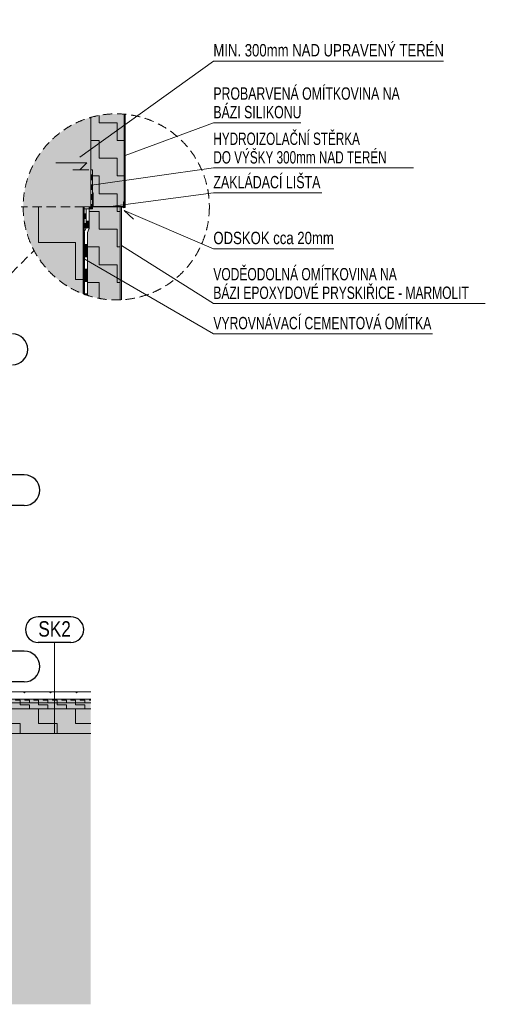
# Model space of a CAD drawing. Header units: millimetres. Extents: x 29003 to 60673, y -60985 to 17010.
# Tile 111 of 128: x 45147 to 48923, y -1679 to 6308. Entities that reach past the tile are written whole.
import ezdxf

# ---------------------------------------------------------------- set-up
doc = ezdxf.new("R2010")
doc.units = ezdxf.units.MM
doc.linetypes.add('Carkovana 2x_1_1', pattern=[200, 150, -50])
doc.linetypes.add('JIS_02_1.2', pattern=[115, 75, -40])
for name, color, linetype, lineweight in [('XR$1$ŘEZY_1', 7, 'Continuous', 25), ('XR$2$ŘEZY - KOTY_ TEXTY_1', 7, 'Continuous', 25), ('XR$3$ŘEZY - FILING_1', 7, 'Continuous', 25)]:
    doc.layers.add(name, color=color, linetype=linetype, lineweight=lineweight)
doc.styles.add('ARIAL', font='ARIAL.TTF')
doc.styles.add('ARIALNARROW', font='ARIALN.TTF')
pattern_1 = [(0, (75, 75), (37.5, 37.5), [37.5, -37.5]), (90, (75, 75), (-37.5, 37.5), [37.5, -37.5])]
pattern_2 = [(0, (288, 288), (144, 144), [144, -144]), (90, (288, 288), (-144, 144), [144, -144])]

# ---------------------------------------------------------------- blocks, each defined once
blk = doc.blocks.new('VZOROVÁ ČÁRA_90')
at = {"layer": 'XR$1$ŘEZY_1', "color": 7, "linetype": 'Continuous', "lineweight": 13}
for points in [[(45687.2, 4624.8), (45687.2, 4624.8), (45672.2, 4590.4)], [(45687.2, 4624.8), (45687.2, 4624.8), (45672.2, 4590.4)], [(45710.2, 4614.9), (45710.2, 4614.9), (45695.2, 4580.4)]]:
    blk.add_lwpolyline(points, dxfattribs=at)
blk = doc.blocks.new('VZOROVÁ ČÁRA_91')
at = {"layer": 'XR$1$ŘEZY_1', "color": 7, "linetype": 'Continuous', "lineweight": 13}
for p, q in [((45696.2, 4585.4), (45696.2, 4485.4)), ((45671.2, 4485.4), (45696.2, 4485.4)), ((45671.2, 4485.4), (45671.2, 4385.4)), ((45671.2, 4485.4), (45671.2, 4385.4)), ((45671.2, 4485.4), (45671.2, 4385.4)), ((45671.2, 4485.4), (45671.2, 4385.4)), ((45671.2, 4485.4), (45671.2, 4385.4)), ((45671.2, 4483.4), (45696.2, 4483.4)), ((45671.2, 4481.4), (45696.2, 4481.4)), ((45671.2, 4479.4), (45696.2, 4479.4)), ((45671.2, 4477.4), (45696.2, 4477.4)), ((45671.2, 4475.4), (45696.2, 4475.4)), ((45671.2, 4473.4), (45696.2, 4473.4)), ((45696.2, 4485.4), (45696.2, 4385.4)), ((45671.2, 4471.4), (45696.2, 4471.4)), ((45671.2, 4469.4), (45696.2, 4469.4)), ((45671.2, 4467.4), (45696.2, 4467.4)), ((45671.2, 4465.4), (45696.2, 4465.4)), ((45671.2, 4463.4), (45696.2, 4463.4)), ((45671.2, 4461.4), (45696.2, 4461.4)), ((45671.2, 4459.4), (45696.2, 4459.4)), ((45671.2, 4457.4), (45696.2, 4457.4)), ((45671.2, 4455.4), (45696.2, 4455.4)), ((45671.2, 4453.4), (45696.2, 4453.4)), ((45671.2, 4451.4), (45696.2, 4451.4)), ((45671.2, 4449.4), (45696.2, 4449.4)), ((45671.2, 4447.4), (45696.2, 4447.4)), ((45671.2, 4445.4), (45696.2, 4445.4)), ((45671.2, 4443.4), (45696.2, 4443.4)), ((45671.2, 4441.4), (45696.2, 4441.4)), ((45671.2, 4439.4), (45696.2, 4439.4)), ((45671.2, 4437.4), (45696.2, 4437.4)), ((45671.2, 4435.4), (45696.2, 4435.4)), ((45671.2, 4433.4), (45696.2, 4433.4)), ((45671.2, 4431.4), (45696.2, 4431.4)), ((45671.2, 4429.4), (45696.2, 4429.4)), ((45671.2, 4427.4), (45696.2, 4427.4)), ((45671.2, 4425.4), (45696.2, 4425.4)), ((45671.2, 4423.4), (45696.2, 4423.4)), ((45671.2, 4421.4), (45696.2, 4421.4)), ((45671.2, 4419.4), (45696.2, 4419.4)), ((45671.2, 4417.4), (45696.2, 4417.4)), ((45671.2, 4415.4), (45696.2, 4415.4)), ((45671.2, 4413.4), (45696.2, 4413.4)), ((45671.2, 4411.4), (45696.2, 4411.4)), ((45671.2, 4409.4), (45696.2, 4409.4)), ((45671.2, 4407.4), (45696.2, 4407.4)), ((45671.2, 4405.4), (45696.2, 4405.4)), ((45671.2, 4403.4), (45696.2, 4403.4)), ((45671.2, 4401.4), (45696.2, 4401.4)), ((45671.2, 4399.4), (45696.2, 4399.4)), ((45671.2, 4397.4), (45696.2, 4397.4)), ((45671.2, 4395.4), (45696.2, 4395.4)), ((45671.2, 4393.4), (45696.2, 4393.4)), ((45671.2, 4391.4), (45696.2, 4391.4)), ((45671.2, 4389.4), (45696.2, 4389.4)), ((45671.2, 4387.4), (45696.2, 4387.4)), ((45671.2, 4385.4), (45696.2, 4385.4)), ((45696.2, 4385.4), (45696.2, 4285.4)), ((45671.2, 4285.4), (45696.2, 4285.4)), ((45671.2, 4285.4), (45671.2, 4185.4)), ((45671.2, 4285.4), (45671.2, 4185.4)), ((45671.2, 4285.4), (45671.2, 4185.4)), ((45671.2, 4285.4), (45671.2, 4185.4)), ((45671.2, 4285.4), (45671.2, 4185.4)), ((45671.2, 4283.4), (45696.2, 4283.4)), ((45671.2, 4281.4), (45696.2, 4281.4)), ((45671.2, 4279.4), (45696.2, 4279.4)), ((45671.2, 4277.4), (45696.2, 4277.4)), ((45671.2, 4275.4), (45696.2, 4275.4)), ((45671.2, 4273.4), (45696.2, 4273.4)), ((45671.2, 4271.4), (45696.2, 4271.4)), ((45671.2, 4269.4), (45696.2, 4269.4)), ((45671.2, 4267.4), (45696.2, 4267.4)), ((45671.2, 4265.4), (45696.2, 4265.4)), ((45671.2, 4263.4), (45696.2, 4263.4)), ((45671.2, 4261.4), (45696.2, 4261.4)), ((45671.2, 4259.4), (45696.2, 4259.4)), ((45671.2, 4257.4), (45696.2, 4257.4)), ((45671.2, 4255.4), (45696.2, 4255.4)), ((45671.2, 4253.4), (45696.2, 4253.4)), ((45671.2, 4251.4), (45696.2, 4251.4)), ((45671.2, 4249.4), (45696.2, 4249.4)), ((45671.2, 4247.4), (45696.2, 4247.4)), ((45671.2, 4245.4), (45696.2, 4245.4)), ((45671.2, 4243.4), (45696.2, 4243.4)), ((45671.2, 4241.4), (45696.2, 4241.4)), ((45671.2, 4239.4), (45696.2, 4239.4)), ((45671.2, 4237.4), (45696.2, 4237.4)), ((45671.2, 4235.4), (45696.2, 4235.4)), ((45671.2, 4233.4), (45696.2, 4233.4)), ((45696.2, 4285.4), (45696.2, 4185.4)), ((45671.2, 4231.4), (45696.2, 4231.4)), ((45671.2, 4229.4), (45696.2, 4229.4)), ((45671.2, 4227.4), (45696.2, 4227.4)), ((45671.2, 4225.4), (45696.2, 4225.4)), ((45671.2, 4223.4), (45696.2, 4223.4)), ((45671.2, 4221.4), (45696.2, 4221.4)), ((45671.2, 4219.4), (45696.2, 4219.4)), ((45671.2, 4217.4), (45696.2, 4217.4)), ((45671.2, 4215.4), (45696.2, 4215.4)), ((45671.2, 4213.4), (45696.2, 4213.4)), ((45671.2, 4211.4), (45696.2, 4211.4)), ((45671.2, 4209.4), (45696.2, 4209.4)), ((45671.2, 4207.4), (45696.2, 4207.4)), ((45671.2, 4205.4), (45696.2, 4205.4)), ((45671.2, 4203.4), (45696.2, 4203.4)), ((45671.2, 4201.4), (45696.2, 4201.4)), ((45671.2, 4199.4), (45696.2, 4199.4)), ((45671.2, 4197.4), (45696.2, 4197.4)), ((45671.2, 4195.4), (45696.2, 4195.4)), ((45671.2, 4193.4), (45696.2, 4193.4)), ((45671.2, 4191.4), (45696.2, 4191.4)), ((45671.2, 4189.4), (45696.2, 4189.4)), ((45671.2, 4187.4), (45696.2, 4187.4)), ((45671.2, 4185.4), (45696.2, 4185.4)), ((45696.2, 4185.4), (45696.2, 4085.4)), ((45671.2, 4085.4), (45696.2, 4085.4)), ((45671.2, 4085.4), (45671.2, 4076.3)), ((45671.2, 4085.4), (45671.2, 4076.3)), ((45671.2, 4085.4), (45671.2, 4076.3)), ((45671.2, 4085.4), (45671.2, 4076.3)), ((45671.2, 4085.4), (45671.2, 4076.3)), ((45671.2, 4083.4), (45696.2, 4083.4)), ((45671.2, 4081.4), (45696.2, 4081.4)), ((45671.2, 4079.4), (45696.2, 4079.4)), ((45671.2, 4077.4), (45696.2, 4077.4)), ((45696.2, 4085.4), (45696.2, 4076.3))]:
    blk.add_line(p, q, dxfattribs=at)
for points in [[(45671.2, 4585.4), (45671.2, 4485.4), (45671.2, 4385.4)], [(45671.2, 4585.4), (45671.2, 4485.4), (45671.2, 4385.4)], [(45671.2, 4385.4), (45671.2, 4285.4), (45671.2, 4185.4)], [(45671.2, 4385.4), (45671.2, 4285.4), (45671.2, 4185.4)], [(45671.2, 4185.4), (45671.2, 4085.4), (45671.2, 4076.3)], [(45671.2, 4185.4), (45671.2, 4085.4), (45671.2, 4076.3)]]:
    blk.add_lwpolyline(points, dxfattribs=at)
blk = doc.blocks.new('VZOROVÁ ČÁRA_92')
at = {"layer": 'XR$1$ŘEZY_1', "color": 7, "linetype": 'Continuous', "lineweight": 13}
for p, q in [((45711.2, 4774.6), (45711.2, 4674.6)), ((45686.2, 4674.6), (45711.2, 4674.6)), ((45686.2, 4674.6), (45686.2, 4617.3)), ((45686.2, 4674.6), (45686.2, 4617.3)), ((45686.2, 4674.6), (45686.2, 4617.3)), ((45686.2, 4674.6), (45686.2, 4617.3)), ((45686.2, 4674.6), (45686.2, 4617.3)), ((45686.2, 4672.6), (45711.2, 4672.6)), ((45686.2, 4670.6), (45711.2, 4670.6)), ((45686.2, 4668.6), (45711.2, 4668.6)), ((45686.2, 4666.6), (45711.2, 4666.6)), ((45686.2, 4664.6), (45711.2, 4664.6)), ((45686.2, 4662.6), (45711.2, 4662.6)), ((45686.2, 4660.6), (45711.2, 4660.6)), ((45686.2, 4658.6), (45711.2, 4658.6)), ((45686.2, 4656.6), (45711.2, 4656.6)), ((45686.2, 4654.6), (45711.2, 4654.6)), ((45686.2, 4652.6), (45711.2, 4652.6)), ((45686.2, 4650.6), (45711.2, 4650.6)), ((45686.2, 4648.6), (45711.2, 4648.6)), ((45686.2, 4646.6), (45711.2, 4646.6)), ((45686.2, 4644.6), (45711.2, 4644.6)), ((45686.2, 4642.6), (45711.2, 4642.6)), ((45686.2, 4640.6), (45711.2, 4640.6)), ((45686.2, 4638.6), (45711.2, 4638.6)), ((45686.2, 4636.6), (45711.2, 4636.6)), ((45686.2, 4634.6), (45711.2, 4634.6)), ((45686.2, 4632.6), (45711.2, 4632.6)), ((45711.2, 4674.6), (45711.2, 4617.3)), ((45686.2, 4630.6), (45711.2, 4630.6)), ((45686.2, 4628.6), (45711.2, 4628.6)), ((45686.2, 4626.6), (45711.2, 4626.6)), ((45686.2, 4624.6), (45711.2, 4624.6)), ((45686.2, 4622.6), (45711.2, 4622.6)), ((45686.2, 4620.6), (45711.2, 4620.6)), ((45686.2, 4618.6), (45711.2, 4618.6))]:
    blk.add_line(p, q, dxfattribs=at)
blk.add_lwpolyline([(45686.2, 4774.6), (45686.2, 4674.6), (45686.2, 4617.3)], dxfattribs=at)
blk.add_lwpolyline([(45686.2, 4774.6), (45686.2, 4674.6), (45686.2, 4617.3)], dxfattribs=at)
blk = doc.blocks.new('VZOROVÁ ČÁRA_93')
at = {"layer": 'XR$1$ŘEZY_1', "color": 1, "linetype": 'Continuous', "lineweight": 13}
for p, q in [((45670.1, 4734.2), (45685.1, 4734.2)), ((45670.1, 4734.2), (45670.1, 4694.2)), ((45670.1, 4734.2), (45670.1, 4694.2)), ((45670.1, 4734.2), (45670.1, 4694.2)), ((45670.1, 4734.2), (45670.1, 4694.2)), ((45670.1, 4734.2), (45670.1, 4694.2)), ((45670.1, 4733.4), (45685.1, 4733.4)), ((45670.1, 4732.6), (45685.1, 4732.6)), ((45670.1, 4731.8), (45685.1, 4731.8)), ((45670.1, 4731), (45685.1, 4731)), ((45670.1, 4730.2), (45685.1, 4730.2)), ((45670.1, 4729.4), (45685.1, 4729.4)), ((45670.1, 4728.6), (45685.1, 4728.6)), ((45670.1, 4727.8), (45685.1, 4727.8)), ((45670.1, 4727), (45685.1, 4727)), ((45670.1, 4726.2), (45685.1, 4726.2)), ((45670.1, 4725.4), (45685.1, 4725.4)), ((45670.1, 4724.6), (45685.1, 4724.6)), ((45670.1, 4723.8), (45685.1, 4723.8)), ((45670.1, 4723), (45685.1, 4723)), ((45670.1, 4722.2), (45685.1, 4722.2)), ((45670.1, 4721.4), (45685.1, 4721.4)), ((45670.1, 4720.6), (45685.1, 4720.6)), ((45670.1, 4719.8), (45685.1, 4719.8)), ((45670.1, 4719), (45685.1, 4719)), ((45670.1, 4718.2), (45685.1, 4718.2)), ((45670.1, 4717.4), (45685.1, 4717.4)), ((45670.1, 4716.6), (45685.1, 4716.6)), ((45670.1, 4715.8), (45685.1, 4715.8)), ((45670.1, 4715), (45685.1, 4715)), ((45670.1, 4714.2), (45685.1, 4714.2)), ((45670.1, 4713.4), (45685.1, 4713.4)), ((45670.1, 4712.6), (45685.1, 4712.6)), ((45685.1, 4774.2), (45685.1, 4734.2)), ((45685.1, 4734.2), (45685.1, 4694.2)), ((45670.1, 4711.8), (45685.1, 4711.8)), ((45670.1, 4711), (45685.1, 4711)), ((45670.1, 4710.2), (45685.1, 4710.2)), ((45670.1, 4709.4), (45685.1, 4709.4)), ((45670.1, 4708.6), (45685.1, 4708.6)), ((45670.1, 4707.8), (45685.1, 4707.8)), ((45670.1, 4707), (45685.1, 4707)), ((45670.1, 4706.2), (45685.1, 4706.2)), ((45670.1, 4705.4), (45685.1, 4705.4)), ((45670.1, 4704.6), (45685.1, 4704.6)), ((45670.1, 4703.8), (45685.1, 4703.8)), ((45670.1, 4703), (45685.1, 4703)), ((45670.1, 4702.2), (45685.1, 4702.2)), ((45670.1, 4701.4), (45685.1, 4701.4)), ((45670.1, 4700.6), (45685.1, 4700.6)), ((45670.1, 4699.8), (45685.1, 4699.8)), ((45670.1, 4699), (45685.1, 4699)), ((45670.1, 4698.2), (45685.1, 4698.2)), ((45670.1, 4697.4), (45685.1, 4697.4)), ((45670.1, 4696.6), (45685.1, 4696.6)), ((45670.1, 4695.8), (45685.1, 4695.8)), ((45670.1, 4695), (45685.1, 4695)), ((45670.1, 4694.2), (45685.1, 4694.2)), ((45670.1, 4654.2), (45685.1, 4654.2)), ((45670.1, 4654.2), (45670.1, 4619.2)), ((45670.1, 4654.2), (45670.1, 4619.2)), ((45670.1, 4654.2), (45670.1, 4619.2)), ((45670.1, 4654.2), (45670.1, 4619.2)), ((45670.1, 4654.2), (45670.1, 4619.2)), ((45670.1, 4653.4), (45685.1, 4653.4)), ((45670.1, 4652.6), (45685.1, 4652.6)), ((45670.1, 4651.8), (45685.1, 4651.8)), ((45670.1, 4651), (45685.1, 4651)), ((45670.1, 4650.2), (45685.1, 4650.2)), ((45670.1, 4649.4), (45685.1, 4649.4)), ((45670.1, 4648.6), (45685.1, 4648.6)), ((45670.1, 4647.8), (45685.1, 4647.8)), ((45670.1, 4647), (45685.1, 4647)), ((45670.1, 4646.2), (45685.1, 4646.2)), ((45670.1, 4645.4), (45685.1, 4645.4)), ((45670.1, 4644.6), (45685.1, 4644.6)), ((45670.1, 4643.8), (45685.1, 4643.8)), ((45670.1, 4643), (45685.1, 4643)), ((45670.1, 4642.2), (45685.1, 4642.2)), ((45670.1, 4641.4), (45685.1, 4641.4)), ((45670.1, 4640.6), (45685.1, 4640.6)), ((45670.1, 4639.8), (45685.1, 4639.8)), ((45670.1, 4639), (45685.1, 4639)), ((45670.1, 4638.2), (45685.1, 4638.2)), ((45670.1, 4637.4), (45685.1, 4637.4)), ((45670.1, 4636.6), (45685.1, 4636.6)), ((45670.1, 4635.8), (45685.1, 4635.8)), ((45670.1, 4635), (45685.1, 4635)), ((45670.1, 4634.2), (45685.1, 4634.2)), ((45670.1, 4633.4), (45685.1, 4633.4)), ((45670.1, 4632.6), (45685.1, 4632.6)), ((45685.1, 4694.2), (45685.1, 4654.2)), ((45685.1, 4654.2), (45685.1, 4619.2)), ((45670.1, 4631.8), (45685.1, 4631.8)), ((45670.1, 4631), (45685.1, 4631)), ((45670.1, 4630.2), (45685.1, 4630.2)), ((45670.1, 4629.4), (45685.1, 4629.4)), ((45670.1, 4628.6), (45685.1, 4628.6)), ((45670.1, 4627.8), (45685.1, 4627.8)), ((45670.1, 4627), (45685.1, 4627)), ((45670.1, 4626.2), (45685.1, 4626.2)), ((45670.1, 4625.4), (45685.1, 4625.4)), ((45670.1, 4624.6), (45685.1, 4624.6)), ((45670.1, 4623.8), (45685.1, 4623.8)), ((45670.1, 4623), (45685.1, 4623)), ((45670.1, 4622.2), (45685.1, 4622.2)), ((45670.1, 4621.4), (45685.1, 4621.4)), ((45670.1, 4620.6), (45685.1, 4620.6)), ((45670.1, 4619.8), (45685.1, 4619.8))]:
    blk.add_line(p, q, dxfattribs=at)
for points in [[(45670.1, 4774.2), (45670.1, 4734.2), (45670.1, 4694.2)], [(45670.1, 4774.2), (45670.1, 4734.2), (45670.1, 4694.2)], [(45670.1, 4694.2), (45670.1, 4654.2), (45670.1, 4619.2)], [(45670.1, 4694.2), (45670.1, 4654.2), (45670.1, 4619.2)]]:
    blk.add_lwpolyline(points, dxfattribs=at)
blk = doc.blocks.new('VZOROVÁ ČÁRA_94')
at = {"layer": 'XR$1$ŘEZY_1', "color": 1, "linetype": 'Continuous', "lineweight": 13}
for p, q in [((45670.1, 4774.2), (45710.1, 4774.2)), ((45710.1, 4789.2), (45710.1, 4774.2)), ((45710.1, 4789.2), (45737.6, 4789.2)), ((45710.1, 4789.2), (45737.6, 4789.2)), ((45710.1, 4789.2), (45737.6, 4789.2)), ((45710.1, 4789.2), (45737.6, 4789.2)), ((45710.1, 4789.2), (45737.6, 4789.2)), ((45710.1, 4774.2), (45737.6, 4774.2)), ((45710.9, 4789.2), (45710.9, 4774.2)), ((45711.7, 4789.2), (45711.7, 4774.2)), ((45712.5, 4789.2), (45712.5, 4774.2)), ((45713.3, 4789.2), (45713.3, 4774.2)), ((45714.1, 4789.2), (45714.1, 4774.2)), ((45714.9, 4789.2), (45714.9, 4774.2)), ((45715.7, 4789.2), (45715.7, 4774.2)), ((45716.5, 4789.2), (45716.5, 4774.2)), ((45717.3, 4789.2), (45717.3, 4774.2)), ((45718.1, 4789.2), (45718.1, 4774.2)), ((45718.9, 4789.2), (45718.9, 4774.2)), ((45719.7, 4789.2), (45719.7, 4774.2)), ((45720.5, 4789.2), (45720.5, 4774.2)), ((45721.3, 4789.2), (45721.3, 4774.2)), ((45722.1, 4789.2), (45722.1, 4774.2)), ((45722.9, 4789.2), (45722.9, 4774.2)), ((45723.7, 4789.2), (45723.7, 4774.2)), ((45724.5, 4789.2), (45724.5, 4774.2)), ((45725.3, 4789.2), (45725.3, 4774.2)), ((45726.1, 4789.2), (45726.1, 4774.2)), ((45726.9, 4789.2), (45726.9, 4774.2)), ((45727.7, 4789.2), (45727.7, 4774.2)), ((45728.5, 4789.2), (45728.5, 4774.2)), ((45729.3, 4789.2), (45729.3, 4774.2)), ((45730.1, 4789.2), (45730.1, 4774.2)), ((45730.9, 4789.2), (45730.9, 4774.2)), ((45731.7, 4789.2), (45731.7, 4774.2)), ((45732.5, 4789.2), (45732.5, 4774.2)), ((45733.3, 4789.2), (45733.3, 4774.2)), ((45734.1, 4789.2), (45734.1, 4774.2)), ((45734.9, 4789.2), (45734.9, 4774.2)), ((45735.7, 4789.2), (45735.7, 4774.2)), ((45736.5, 4789.2), (45736.5, 4774.2)), ((45737.3, 4789.2), (45737.3, 4774.2))]:
    blk.add_line(p, q, dxfattribs=at)
blk.add_lwpolyline([(45670.1, 4789.2), (45710.1, 4789.2), (45737.6, 4789.2)], dxfattribs=at)
blk.add_lwpolyline([(45670.1, 4789.2), (45710.1, 4789.2), (45737.6, 4789.2)], dxfattribs=at)
blk = doc.blocks.new('VZOROVÁ ČÁRA_95')
at = {"layer": 'XR$1$ŘEZY_1', "color": 1, "linetype": 'Continuous', "lineweight": 13}
for p, q in [((45722.6, 5049.2), (45737.6, 5049.2)), ((45722.6, 5049.2), (45722.6, 5009.2)), ((45722.6, 5049.2), (45722.6, 5009.2)), ((45722.6, 5049.2), (45722.6, 5009.2)), ((45722.6, 5049.2), (45722.6, 5009.2)), ((45722.6, 5049.2), (45722.6, 5009.2)), ((45722.6, 5048.4), (45737.6, 5048.4)), ((45722.6, 5047.6), (45737.6, 5047.6)), ((45722.6, 5046.8), (45737.6, 5046.8)), ((45722.6, 5046), (45737.6, 5046)), ((45722.6, 5045.2), (45737.6, 5045.2)), ((45722.6, 5044.4), (45737.6, 5044.4)), ((45722.6, 5043.6), (45737.6, 5043.6)), ((45722.6, 5042.8), (45737.6, 5042.8)), ((45722.6, 5042), (45737.6, 5042)), ((45722.6, 5041.2), (45737.6, 5041.2)), ((45722.6, 5040.4), (45737.6, 5040.4)), ((45722.6, 5039.6), (45737.6, 5039.6)), ((45722.6, 5038.8), (45737.6, 5038.8)), ((45722.6, 5038), (45737.6, 5038)), ((45722.6, 5037.2), (45737.6, 5037.2)), ((45722.6, 5036.4), (45737.6, 5036.4)), ((45722.6, 5035.6), (45737.6, 5035.6)), ((45722.6, 5034.8), (45737.6, 5034.8)), ((45722.6, 5034), (45737.6, 5034)), ((45722.6, 5033.2), (45737.6, 5033.2)), ((45722.6, 5032.4), (45737.6, 5032.4)), ((45722.6, 5031.6), (45737.6, 5031.6)), ((45737.6, 5089.2), (45737.6, 5049.2)), ((45737.6, 5049.2), (45737.6, 5009.2)), ((45722.6, 5030.8), (45737.6, 5030.8)), ((45722.6, 5030), (45737.6, 5030)), ((45722.6, 5029.2), (45737.6, 5029.2)), ((45722.6, 5028.4), (45737.6, 5028.4)), ((45722.6, 5027.6), (45737.6, 5027.6)), ((45722.6, 5026.8), (45737.6, 5026.8)), ((45722.6, 5026), (45737.6, 5026)), ((45722.6, 5025.2), (45737.6, 5025.2)), ((45722.6, 5024.4), (45737.6, 5024.4)), ((45722.6, 5023.6), (45737.6, 5023.6)), ((45722.6, 5022.8), (45737.6, 5022.8)), ((45722.6, 5022), (45737.6, 5022)), ((45722.6, 5021.2), (45737.6, 5021.2)), ((45722.6, 5020.4), (45737.6, 5020.4)), ((45722.6, 5019.6), (45737.6, 5019.6)), ((45722.6, 5018.8), (45737.6, 5018.8)), ((45722.6, 5018), (45737.6, 5018)), ((45722.6, 5017.2), (45737.6, 5017.2)), ((45722.6, 5016.4), (45737.6, 5016.4)), ((45722.6, 5015.6), (45737.6, 5015.6)), ((45722.6, 5014.8), (45737.6, 5014.8)), ((45722.6, 5014), (45737.6, 5014)), ((45722.6, 5013.2), (45737.6, 5013.2)), ((45722.6, 5012.4), (45737.6, 5012.4)), ((45722.6, 5011.6), (45737.6, 5011.6)), ((45722.6, 5010.8), (45737.6, 5010.8)), ((45722.6, 5010), (45737.6, 5010)), ((45722.6, 5009.2), (45737.6, 5009.2)), ((45722.6, 4969.2), (45737.6, 4969.2)), ((45722.6, 4969.2), (45722.6, 4929.2)), ((45722.6, 4969.2), (45722.6, 4929.2)), ((45722.6, 4969.2), (45722.6, 4929.2)), ((45722.6, 4969.2), (45722.6, 4929.2)), ((45722.6, 4969.2), (45722.6, 4929.2)), ((45722.6, 4968.4), (45737.6, 4968.4)), ((45722.6, 4967.6), (45737.6, 4967.6)), ((45722.6, 4966.8), (45737.6, 4966.8)), ((45722.6, 4966), (45737.6, 4966)), ((45722.6, 4965.2), (45737.6, 4965.2)), ((45722.6, 4964.4), (45737.6, 4964.4)), ((45722.6, 4963.6), (45737.6, 4963.6)), ((45722.6, 4962.8), (45737.6, 4962.8)), ((45722.6, 4962), (45737.6, 4962)), ((45722.6, 4961.2), (45737.6, 4961.2)), ((45722.6, 4960.4), (45737.6, 4960.4)), ((45722.6, 4959.6), (45737.6, 4959.6)), ((45722.6, 4958.8), (45737.6, 4958.8)), ((45722.6, 4958), (45737.6, 4958)), ((45722.6, 4957.2), (45737.6, 4957.2)), ((45722.6, 4956.4), (45737.6, 4956.4)), ((45722.6, 4955.6), (45737.6, 4955.6)), ((45722.6, 4954.8), (45737.6, 4954.8)), ((45722.6, 4954), (45737.6, 4954)), ((45722.6, 4953.2), (45737.6, 4953.2)), ((45722.6, 4952.4), (45737.6, 4952.4)), ((45722.6, 4951.6), (45737.6, 4951.6)), ((45737.6, 5009.2), (45737.6, 4969.2)), ((45737.6, 4969.2), (45737.6, 4929.2)), ((45722.6, 4950.8), (45737.6, 4950.8)), ((45722.6, 4950), (45737.6, 4950)), ((45722.6, 4949.2), (45737.6, 4949.2)), ((45722.6, 4948.4), (45737.6, 4948.4)), ((45722.6, 4947.6), (45737.6, 4947.6)), ((45722.6, 4946.8), (45737.6, 4946.8)), ((45722.6, 4946), (45737.6, 4946)), ((45722.6, 4945.2), (45737.6, 4945.2)), ((45722.6, 4944.4), (45737.6, 4944.4)), ((45722.6, 4943.6), (45737.6, 4943.6)), ((45722.6, 4942.8), (45737.6, 4942.8)), ((45722.6, 4942), (45737.6, 4942)), ((45722.6, 4941.2), (45737.6, 4941.2)), ((45722.6, 4940.4), (45737.6, 4940.4)), ((45722.6, 4939.6), (45737.6, 4939.6)), ((45722.6, 4938.8), (45737.6, 4938.8)), ((45722.6, 4938), (45737.6, 4938)), ((45722.6, 4937.2), (45737.6, 4937.2)), ((45722.6, 4936.4), (45737.6, 4936.4)), ((45722.6, 4935.6), (45737.6, 4935.6)), ((45722.6, 4934.8), (45737.6, 4934.8)), ((45722.6, 4934), (45737.6, 4934)), ((45722.6, 4933.2), (45737.6, 4933.2)), ((45722.6, 4932.4), (45737.6, 4932.4)), ((45722.6, 4931.6), (45737.6, 4931.6)), ((45722.6, 4930.8), (45737.6, 4930.8)), ((45722.6, 4930), (45737.6, 4930)), ((45722.6, 4929.2), (45737.6, 4929.2)), ((45722.6, 4889.2), (45737.6, 4889.2)), ((45722.6, 4889.2), (45722.6, 4849.2)), ((45722.6, 4889.2), (45722.6, 4849.2)), ((45722.6, 4889.2), (45722.6, 4849.2)), ((45722.6, 4889.2), (45722.6, 4849.2)), ((45722.6, 4889.2), (45722.6, 4849.2)), ((45722.6, 4888.4), (45737.6, 4888.4)), ((45722.6, 4887.6), (45737.6, 4887.6)), ((45722.6, 4886.8), (45737.6, 4886.8)), ((45722.6, 4886), (45737.6, 4886)), ((45722.6, 4885.2), (45737.6, 4885.2)), ((45722.6, 4884.4), (45737.6, 4884.4)), ((45722.6, 4883.6), (45737.6, 4883.6)), ((45722.6, 4882.8), (45737.6, 4882.8)), ((45722.6, 4882), (45737.6, 4882)), ((45722.6, 4881.2), (45737.6, 4881.2)), ((45722.6, 4880.4), (45737.6, 4880.4)), ((45722.6, 4879.6), (45737.6, 4879.6)), ((45722.6, 4878.8), (45737.6, 4878.8)), ((45722.6, 4878), (45737.6, 4878)), ((45722.6, 4877.2), (45737.6, 4877.2)), ((45722.6, 4876.4), (45737.6, 4876.4)), ((45722.6, 4875.6), (45737.6, 4875.6)), ((45722.6, 4874.8), (45737.6, 4874.8)), ((45722.6, 4874), (45737.6, 4874)), ((45722.6, 4873.2), (45737.6, 4873.2)), ((45722.6, 4872.4), (45737.6, 4872.4)), ((45737.6, 4929.2), (45737.6, 4889.2)), ((45737.6, 4889.2), (45737.6, 4849.2)), ((45722.6, 4871.6), (45737.6, 4871.6)), ((45722.6, 4870.8), (45737.6, 4870.8)), ((45722.6, 4870), (45737.6, 4870)), ((45722.6, 4869.2), (45737.6, 4869.2)), ((45722.6, 4868.4), (45737.6, 4868.4)), ((45722.6, 4867.6), (45737.6, 4867.6)), ((45722.6, 4866.8), (45737.6, 4866.8)), ((45722.6, 4866), (45737.6, 4866)), ((45722.6, 4865.2), (45737.6, 4865.2)), ((45722.6, 4864.4), (45737.6, 4864.4)), ((45722.6, 4863.6), (45737.6, 4863.6)), ((45722.6, 4862.8), (45737.6, 4862.8)), ((45722.6, 4862), (45737.6, 4862)), ((45722.6, 4861.2), (45737.6, 4861.2)), ((45722.6, 4860.4), (45737.6, 4860.4)), ((45722.6, 4859.6), (45737.6, 4859.6)), ((45722.6, 4858.8), (45737.6, 4858.8)), ((45722.6, 4858), (45737.6, 4858)), ((45722.6, 4857.2), (45737.6, 4857.2)), ((45722.6, 4856.4), (45737.6, 4856.4)), ((45722.6, 4855.6), (45737.6, 4855.6)), ((45722.6, 4854.8), (45737.6, 4854.8)), ((45722.6, 4854), (45737.6, 4854)), ((45722.6, 4853.2), (45737.6, 4853.2)), ((45722.6, 4852.4), (45737.6, 4852.4)), ((45722.6, 4851.6), (45737.6, 4851.6)), ((45722.6, 4850.8), (45737.6, 4850.8)), ((45722.6, 4850), (45737.6, 4850)), ((45722.6, 4849.2), (45737.6, 4849.2)), ((45722.6, 4809.2), (45737.6, 4809.2)), ((45722.6, 4809.2), (45722.6, 4789.2)), ((45722.6, 4809.2), (45722.6, 4789.2)), ((45722.6, 4809.2), (45722.6, 4789.2)), ((45722.6, 4809.2), (45722.6, 4789.2)), ((45722.6, 4809.2), (45722.6, 4789.2)), ((45722.6, 4808.4), (45737.6, 4808.4)), ((45722.6, 4807.6), (45737.6, 4807.6)), ((45722.6, 4806.8), (45737.6, 4806.8)), ((45722.6, 4806), (45737.6, 4806)), ((45722.6, 4805.2), (45737.6, 4805.2)), ((45722.6, 4804.4), (45737.6, 4804.4)), ((45722.6, 4803.6), (45737.6, 4803.6)), ((45722.6, 4802.8), (45737.6, 4802.8)), ((45722.6, 4802), (45737.6, 4802)), ((45722.6, 4801.2), (45737.6, 4801.2)), ((45722.6, 4800.4), (45737.6, 4800.4)), ((45722.6, 4799.6), (45737.6, 4799.6)), ((45722.6, 4798.8), (45737.6, 4798.8)), ((45722.6, 4798), (45737.6, 4798)), ((45722.6, 4797.2), (45737.6, 4797.2)), ((45722.6, 4796.4), (45737.6, 4796.4)), ((45722.6, 4795.6), (45737.6, 4795.6)), ((45722.6, 4794.8), (45737.6, 4794.8)), ((45722.6, 4794), (45737.6, 4794)), ((45722.6, 4793.2), (45737.6, 4793.2)), ((45722.6, 4792.4), (45737.6, 4792.4)), ((45737.6, 4849.2), (45737.6, 4809.2)), ((45737.6, 4809.2), (45737.6, 4789.2)), ((45722.6, 4791.6), (45737.6, 4791.6)), ((45722.6, 4790.8), (45737.6, 4790.8)), ((45722.6, 4790), (45737.6, 4790)), ((45722.6, 4789.2), (45737.6, 4789.2))]:
    blk.add_line(p, q, dxfattribs=at)
for points in [[(45722.6, 5089.2), (45722.6, 5049.2), (45722.6, 5009.2)], [(45722.6, 5089.2), (45722.6, 5049.2), (45722.6, 5009.2)], [(45722.6, 5009.2), (45722.6, 4969.2), (45722.6, 4929.2)], [(45722.6, 5009.2), (45722.6, 4969.2), (45722.6, 4929.2)], [(45722.6, 4929.2), (45722.6, 4889.2), (45722.6, 4849.2)], [(45722.6, 4929.2), (45722.6, 4889.2), (45722.6, 4849.2)], [(45722.6, 4849.2), (45722.6, 4809.2), (45722.6, 4789.2)], [(45722.6, 4849.2), (45722.6, 4809.2), (45722.6, 4789.2)]]:
    blk.add_lwpolyline(points, dxfattribs=at)

msp = doc.modelspace()

# ---------------------------------------------------------------- hatches: boundary and pattern name
at = {"layer": 'XR$3$ŘEZY - FILING_1', "linetype": 'Continuous', "lineweight": 13}
msp.add_hatch(color=254, dxfattribs=at).paths.add_polyline_path([(45640.9, 5486.7), (45573.9, 5455), (45510.4, 5416.9), (45450.8, 5372.8), (45395.9, 5323), (45346.2, 5268.1), (45302.1, 5208.6), (45264, 5145.1), (45232.3, 5078.1), (45207.3, 5008.3), (45189.3, 4936.4), (45178.5, 4863.2), (45174.8, 4789.2), (45722.6, 4789.2), (45722.6, 5514.6), (45710.6, 5511.6)])
for color, points in [(11, [(45895.9, 5543.4), (45828.5, 5537.3), (45761.8, 5525.2), (45722.6, 5514.4), (45722.6, 5089.2), (45737.6, 5089.2), (45737.6, 4904.3), (45742.1, 4904.3), (45742.1, 4793.8), (45979.1, 4793.8), (45988.3, 4788), (45988.3, 4829.3), (45992.6, 4829.3), (45992.6, 5540.8), (45963.7, 5543.4)]), (254, [(45182.2, 4684.1), (45191.3, 4632.2), (45204.1, 4581.1), (45220.3, 4530.9), (45240.1, 4482.1), (45263.2, 4434.7), (45289.5, 4389.1), (45319, 4345.4), (45351.4, 4303.9), (45386.7, 4264.7), (45424.6, 4228.1), (45465, 4194.2), (45507.6, 4163.2), (45552.3, 4135.3), (45598.8, 4110.6), (45647, 4089.1), (45660.1, 4084.4), (45660.1, 4789.2), (45174.8, 4789.2), (45176.7, 4736.5)]), (11, [(45660.1, 4084.1), (45670.1, 4080.3), (45670.1, 4789.2), (45660.1, 4789.2)]), (11, [(45711.2, 4774.2), (45711.2, 4617.2), (45696.2, 4582.8), (45696.2, 4071.8), (45719.8, 4064), (45778.8, 4049.4), (45838.8, 4039.7), (45899.4, 4034.8), (45960.2, 4034.8), (45962.6, 4035), (45962.6, 4789.2), (45737.6, 4789.2), (45737.6, 4774.2)]), (11, [(44106, 766.5), (44106, 766.6), (45722.8, 766.6), (45722.8, 796.6), (44107.2, 796.6), (44107.2, 796.5), (43520.9, 825.5), (43537.1, 824.7), (43537.1, 794.7)]), (11, [(43537.1, 744.6), (44102.5, 716.6), (45722.8, 716.6), (45722.8, 766.6), (44106, 766.6), (44106, 766.5), (43537.1, 794.7)]), (11, [(45722.8, 516.6), (45722.8, 716.6), (44102.5, 716.6), (43537.1, 744.6), (43537.1, 544.3), (44097.5, 516.6)])]:
    msp.add_hatch(color=color, dxfattribs=at).paths.add_polyline_path(points, flags=0)
h = msp.add_hatch(dxfattribs=at)
h.set_pattern_fill('VZOR', scale=144, style=0, pattern_type=2)
h.set_pattern_definition(pattern_2)
h.paths.add_polyline_path([(45895.9, 5543.4), (45828.5, 5537.3), (45761.8, 5525.2), (45722.6, 5514.4), (45722.6, 5089.2), (45737.6, 5089.2), (45737.6, 4904.3), (45742.1, 4904.3), (45742.1, 4793.8), (45979.1, 4793.8), (45988.3, 4788), (45988.3, 4829.3), (45992.6, 4829.3), (45992.6, 5540.8), (45963.7, 5543.4)], flags=0)
h = msp.add_hatch(dxfattribs=at)
h.set_pattern_fill('VZOR', scale=300, style=0, pattern_type=2)
h.set_pattern_definition([(0, (600, 600), (300, 300), [300, -300]), (90, (600, 600), (-300, 300), [300, -300])])
h.paths.add_polyline_path([(45182.2, 4684.1), (45191.3, 4632.2), (45204.1, 4581.1), (45220.3, 4530.9), (45240.1, 4482.1), (45263.2, 4434.7), (45289.5, 4389.1), (45319, 4345.4), (45351.4, 4303.9), (45386.7, 4264.7), (45424.6, 4228.1), (45465, 4194.2), (45507.6, 4163.2), (45552.3, 4135.3), (45598.8, 4110.6), (45647, 4089.1), (45660.1, 4084.4), (45660.1, 4789.2), (45174.8, 4789.2), (45176.7, 4736.5)], flags=0)
h = msp.add_hatch(dxfattribs=at)
h.set_pattern_fill('VZOR', scale=37.5, style=0, pattern_type=2)
h.set_pattern_definition(pattern_1)
h.paths.add_polyline_path([(45660.1, 4084.1), (45670.1, 4080.3), (45670.1, 4789.2), (45660.1, 4789.2)], flags=0)
h = msp.add_hatch(dxfattribs=at)
h.set_pattern_fill('VZOR', scale=144, style=0, pattern_type=2)
h.set_pattern_definition(pattern_2)
h.paths.add_polyline_path([(45711.2, 4774.2), (45711.2, 4617.2), (45696.2, 4582.8), (45696.2, 4071.8), (45719.8, 4064), (45778.8, 4049.4), (45838.8, 4039.7), (45899.4, 4034.8), (45960.2, 4034.8), (45962.6, 4035), (45962.6, 4789.2), (45737.6, 4789.2), (45737.6, 4774.2)], flags=0)
at = {"layer": 'XR$3$ŘEZY - FILING_1', "linetype": 'Carkovana 2x_1_1', "lineweight": 13}
msp.add_hatch(color=9, dxfattribs=at).paths.add_polyline_path([(43335.8, -882.1), (43335.9, -1421.5), (42785.9, -1421.5), (42785.9, -902.2), (40005.9, -902.2), (40005.9, -1421.5), (39305.9, -1421.5), (39305.9, 2267.8), (38663.8, 2267.8), (38663.8, -1678.7), (45722.8, -1678.7), (45722.8, 516.6), (44335.9, 516.6), (44335.8, -882.1)], flags=0)
at = {"layer": 'XR$3$ŘEZY - FILING_1', "linetype": 'Continuous', "lineweight": 13}
h = msp.add_hatch(dxfattribs=at)
h.set_pattern_fill('VZOR', scale=37.5, style=0, pattern_type=2)
h.set_pattern_definition(pattern_1)
h.paths.add_polyline_path([(44106, 766.5), (44106, 766.6), (45722.8, 766.6), (45722.8, 796.6), (44107.2, 796.6), (44107.2, 796.5), (43520.9, 825.5), (43537.1, 824.7), (43537.1, 794.7)], flags=0)
h = msp.add_hatch(dxfattribs=at)
h.set_pattern_fill('VZOR', scale=150, angle=45, style=0, pattern_type=2)
h.set_pattern_definition([(45, (-3e-14, 424.26), (-2e-14, 212.13203), [150, -150]), (135, (-3e-14, 424.26), (-212.13203, 2e-14), [150, -150])])
h.paths.add_polyline_path([(45722.8, 796.6), (45722.8, 856.6), (44106, 856.6), (44106, 796.6)], flags=0)
h = msp.add_hatch(dxfattribs=at)
h.set_pattern_fill('VZOR', scale=75, style=0, pattern_type=2)
h.set_pattern_definition([(0, (150, 150), (75, 75), [75, -75]), (90, (150, 150), (-75, 75), [75, -75])])
h.paths.add_polyline_path([(43537.1, 744.6), (44102.5, 716.6), (45722.8, 716.6), (45722.8, 766.6), (44106, 766.6), (44106, 766.5), (43537.1, 794.7)], flags=0)
h = msp.add_hatch(dxfattribs=at)
h.set_pattern_fill('VZOR', scale=150, style=0, pattern_type=2)
h.set_pattern_definition([(0, (300, 300), (150, 150), [150, -150]), (90, (300, 300), (-150, 150), [150, -150])])
h.paths.add_polyline_path([(45722.8, 516.6), (45722.8, 716.6), (44102.5, 716.6), (43537.1, 744.6), (43537.1, 544.3), (44097.5, 516.6)], flags=0)

# ---------------------------------------------------------------- linework, layer by layer
at = {"layer": 'XR$1$ŘEZY_1', "color": 7, "linetype": 'Continuous', "lineweight": 13}
for p, q in [((45634.7, 5192.8), (46717.3, 5972)), ((46717.3, 5972), (48584, 5972)), ((45722.6, 4789.2), (45722.6, 5515.2)), ((45722.6, 5515.2), (45722.6, 4789.2)), ((45992.6, 4784.3), (45992.6, 5541.5)), ((46002.6, 5539.5), (46002.6, 4784.3)), ((46717.3, 5472), (46002.6, 5206.3)), ((46717.3, 5472), (47427.3, 5472)), ((46717.3, 5105.3), (45730.1, 4964.5)), ((46717.3, 5105.3), (48339.3, 5105.3)), ((45883.7, 4791.8), (46717.3, 4902.1)), ((46717.3, 4902.1), (47597.3, 4902.1)), ((45660.1, 4789.2), (45660.1, 4084)), ((45670.1, 4789.2), (45722.6, 4789.2)), ((45670.1, 4789.2), (45670.1, 4080.2)), ((45670.1, 4789.2), (45670.1, 4080.2)), ((45711.2, 4617.2), (45711.2, 4774.6)), ((45962.6, 4789.2), (45722.6, 4789.2)), ((45962.6, 4789.2), (45972.6, 4789.2)), ((45962.6, 4034.9), (45962.6, 4789.2)), ((45972.6, 4789.2), (45972.6, 4035.8)), ((45990.3, 4784.3), (46002.6, 4784.3)), ((45992.6, 4759.2), (46070.8, 4690.5)), ((46717.3, 4449.2), (45992.6, 4759.2)), ((45696.2, 4582.8), (45711.2, 4617.2)), ((45696.2, 4071.2), (45696.2, 4582.8)), ((46717.3, 4006.7), (45972.6, 4476.7)), ((46717.3, 4449.2), (47693.3, 4449.2)), ((46717.3, 3758.7), (45670.1, 4369.2)), ((46717.3, 4006.7), (48922.7, 4006.7)), ((48493.3, 3758.7), (46717.3, 3758.7)), ((45722.8, 856.6), (44106, 856.6)), ((45722.8, 796.6), (44106, 796.6)), ((45722.8, 766.6), (44106, 766.6)), ((45722.8, 716.6), (44102.5, 716.6)), ((45722.8, 516.6), (44097.5, 516.6))]:
    msp.add_line(p, q, dxfattribs=at)
at = {"layer": 'XR$1$ŘEZY_1', "color": 1, "linetype": 'Continuous', "lineweight": 13}
for p, q in [((45737.6, 5089.2), (45722.6, 5089.2)), ((45737.6, 4774.2), (45737.6, 5089.2)), ((45685.1, 4622.5), (45685.1, 4774.2)), ((45685.1, 4774.2), (45737.6, 4774.2)), ((45685.1, 4622.5), (45670.1, 4622.5))]:
    msp.add_line(p, q, dxfattribs=at)
at = {"layer": 'XR$1$ŘEZY_1', "color": 5, "linetype": 'Continuous', "lineweight": 25}
for p, q in [((45740.1, 4904.3), (45740.1, 4791.8)), ((45740.1, 4791.8), (45978.5, 4791.8)), ((45978.5, 4791.8), (45990.3, 4784.3)), ((45990.3, 4784.3), (45990.3, 4829.3))]:
    msp.add_line(p, q, dxfattribs=at)
at = {"layer": 'XR$1$ŘEZY_1', "color": 5, "linetype": 'Continuous', "lineweight": 13}
for p, q in [((45742.1, 4904.3), (45740.1, 4904.3)), ((45742.1, 4904.3), (45742.1, 4793.8)), ((45742.1, 4793.8), (45979.1, 4793.8)), ((45979.1, 4793.8), (45988.3, 4788)), ((45988.3, 4788), (45988.3, 4829.3)), ((45988.3, 4829.3), (45992.6, 4829.3))]:
    msp.add_line(p, q, dxfattribs=at)
at = {"layer": 'XR$1$ŘEZY_1', "color": 7, "linetype": 'JIS_02_1.2', "lineweight": 13}
for p, q in [((45670.1, 4789.2), (45158, 4789.2)), ((43612.1, 2785.8), (45262.9, 4435.2))]:
    msp.add_line(p, q, dxfattribs=at)
at = {"layer": 'XR$1$ŘEZY_1', "color": 250, "linetype": 'Continuous', "lineweight": 13}
msp.add_line((45670.1, 4369.2), (45670.1, 4789.2), dxfattribs=at)
at = {"layer": 'XR$1$ŘEZY_1', "color": 7, "linetype": 'JIS_02_1.2', "lineweight": 13}
msp.add_circle((45929.8, 4789.2), 755, dxfattribs=at)
at = {"layer": 'XR$2$ŘEZY - KOTY_ TEXTY_1', "color": 6, "linetype": 'Continuous', "lineweight": 13}
for p, q in [((45691.3, 5145.7), (45440.2, 5145.7)), ((45634.7, 5089.2), (45691.3, 5145.7)), ((45707, 5089.2), (45577, 5089.2))]:
    msp.add_line(p, q, dxfattribs=at)
at = {"layer": 'XR$2$ŘEZY - KOTY_ TEXTY_1', "color": 3, "linetype": 'Continuous', "lineweight": 25}
for p, q in [((45183.6, 2616.3), (44754.9, 2616.3)), ((45183.6, 2366.3), (44754.9, 2366.3)), ((45561.7, 1464.4), (45297.6, 1464.4)), ((45561.7, 1256.1), (45297.6, 1256.1)), ((45183.6, 1186.3), (44754.9, 1186.3)), ((45183.6, 936.3), (44754.9, 936.3))]:
    msp.add_line(p, q, dxfattribs=at)
at = {"layer": 'XR$2$ŘEZY - KOTY_ TEXTY_1', "color": 3, "linetype": 'Continuous', "lineweight": 13}
msp.add_line((45428.4, 1253.8), (45428.4, 516.6), dxfattribs=at)
at = {"layer": 'XR$2$ŘEZY - KOTY_ TEXTY_1', "color": 3, "linetype": 'Continuous', "lineweight": 25}
for centre, radius, start, end in [((45087.1, 3633.7), 125, 270, 90), ((45183.6, 2491.3), 125, 270, 90), ((45297.6, 1360.3), 104.2, 90, 270), ((45561.7, 1360.3), 104.2, 270, 90), ((45183.6, 1061.3), 125, 270, 90)]:
    msp.add_arc(centre, radius, start, end, dxfattribs=at)

# ---------------------------------------------------------------- block references
at = {"layer": 'XR$1$ŘEZY_1', "color": 1, "linetype": 'Continuous', "lineweight": 13}
for name in ['VZOROVÁ ČÁRA_95', 'VZOROVÁ ČÁRA_94', 'VZOROVÁ ČÁRA_93']:
    msp.add_blockref(name, (0, 0), dxfattribs=at)
at = {"layer": 'XR$1$ŘEZY_1', "color": 7, "linetype": 'Continuous', "lineweight": 13}
for name in ['VZOROVÁ ČÁRA_92', 'VZOROVÁ ČÁRA_91', 'VZOROVÁ ČÁRA_90']:
    msp.add_blockref(name, (0, 0), dxfattribs=at)

# ---------------------------------------------------------------- texts
at = {"layer": 'XR$1$ŘEZY_1', "color": 7, "linetype": 'Continuous', "lineweight": 18, "char_height": 100, "attachment_point": 7, "style": 'ARIALNARROW'}
for s, insert, width in [('\\W0.93;MIN. 300mm NAD UPRAVENÝ TERÉN', (46717.3, 6008.6), 1913.046), ('\\W0.88;ZAKLÁDACÍ LIŠTA', (46717.3, 4938.8), 910.536), ('\\W0.93;ODSKOK cca 20mm', (46717.3, 4485.9), 1022.386), ('\\W0.86;VYROVNÁVACÍ CEMENTOVÁ OMÍTKA', (46717.3, 3795.3), 1819.171)]:
    msp.add_mtext(s, dxfattribs=dict(at, insert=insert, width=width))
at = {"layer": 'XR$1$ŘEZY_1', "color": 7, "linetype": 'Continuous', "lineweight": 13, "char_height": 100, "attachment_point": 1, "line_spacing_factor": 0.903614, "style": 'ARIALNARROW'}
for s, insert, width in [('\\W0.87;PROBARVENÁ OMÍTKOVINA NA\\PBÁZI SILIKONU', (46717.3, 5758.6), 1552.736), ('\\W0.83;HYDROIZOLAČNÍ STĚRKA\\PDO VÝŠKY 300mm NAD TERÉN', (46717.3, 5391.9), 1652.254), ('\\W0.85;VODĚODOLNÁ OMÍTKOVINA NA\\PBÁZI EPOXYDOVÉ PRYSKIŘICE - MARMOLIT', (46717.3, 4293.4), 2247.881)]:
    msp.add_mtext(s, dxfattribs=dict(at, insert=insert, width=width))
at = {"layer": 'XR$2$ŘEZY - KOTY_ TEXTY_1', "color": 3, "linetype": 'Continuous', "lineweight": 25, "insert": (45297.6, 1301.9), "char_height": 125, "width": 313.875, "attachment_point": 7, "style": 'ARIAL'}
msp.add_mtext('\\W0.80;SK2', dxfattribs=at)

doc.saveas('drawing.dxf')
